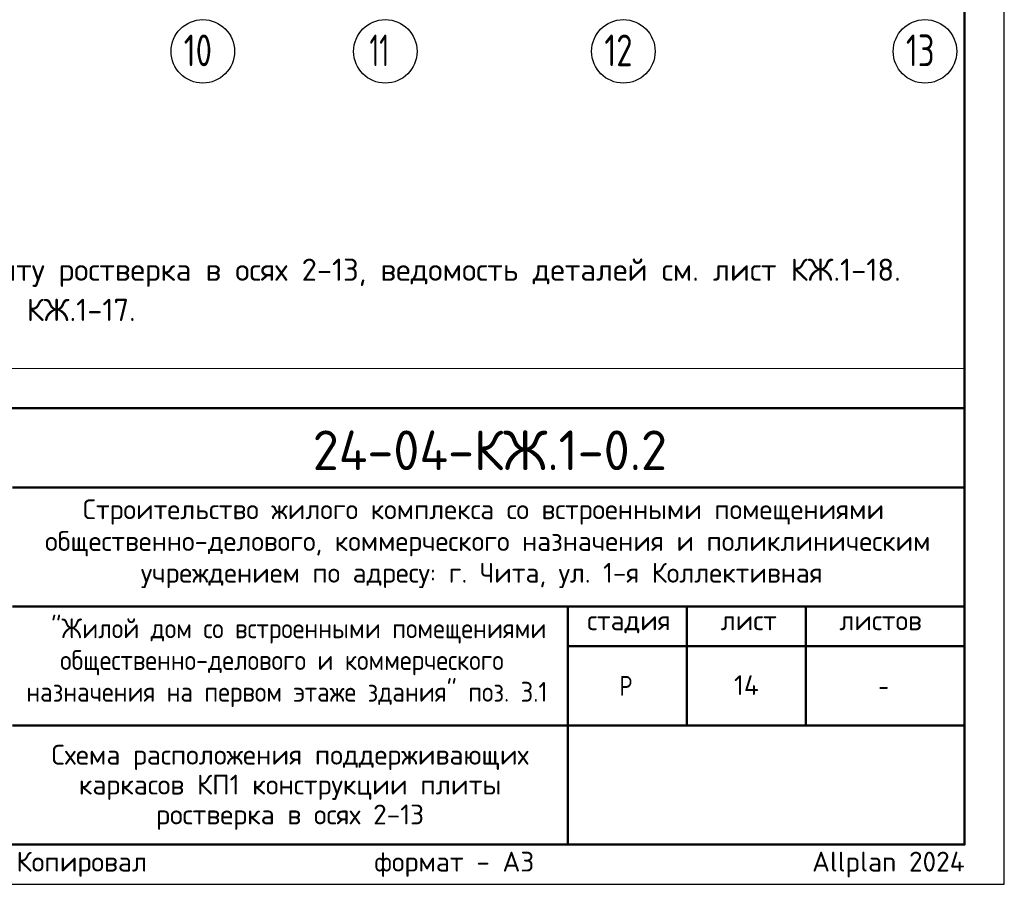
# Model space of a CAD drawing. Header units: millimetres. Extents: x 0 to 42000, y 0 to 29700.
# Tile 7 of 11: x 29593 to 42000, y 0 to 10896. Entities that reach past the tile are written whole.
import ezdxf

# ---------------------------------------------------------------- set-up
doc = ezdxf.new("R2010")
doc.units = ezdxf.units.MM
doc.linetypes.add('______5', pattern=[1100, 800, -100, 100, -100])
doc.layers.add('Standard', color=7, linetype='Continuous', lineweight=25)
doc.layers.add('Надписи', color=7, linetype='Continuous', lineweight=25)
doc.layers.add('Оси', color=7, linetype='______5', true_color=0x656565)
doc.styles.add('ISOCPEUR', font='txt')

msp = doc.modelspace()

# ---------------------------------------------------------------- linework, layer by layer
at = {"layer": 'Standard', "color": 7, "linetype": 'Continuous', "lineweight": 50, "transparency": 33554687}
for p, q in [((23000, 6000), (41500, 6000)), ((29500, 5000), (41500, 5000)), ((29500, 3500), (41500, 3500)), ((36500, 2000), (36500, 3500)), ((38000, 2000), (38000, 3500)), ((39500, 2000), (39500, 3500)), ((36500, 3000), (41500, 3000)), ((29500, 2000), (41500, 2000)), ((36500, 500), (36500, 2000)), ((36500, 500), (36500, 2000))]:
    msp.add_line(p, q, dxfattribs=at)
at = {"layer": 'Standard', "color": 7, "linetype": 'Continuous', "lineweight": 25, "transparency": 33554687}
for p, q in [((41500, 500), (41500, 6000)), ((23000, 500), (41500, 500)), ((23000, 500), (41500, 500)), ((23000, 500), (41500, 500))]:
    msp.add_line(p, q, dxfattribs=at)
msp.add_lwpolyline([(0, 0), (42000, 0), (42000, 29700), (0, 29700), (0, 0)], close=True, dxfattribs=at)
at = {"layer": 'Standard', "color": 7, "linetype": 'Continuous', "lineweight": 50, "transparency": 33554687}
msp.add_lwpolyline([(2000, 29200), (41500, 29200), (41500, 500), (2000, 500), (2000, 29200)], close=True, dxfattribs=at)
at = {"layer": 'Standard', "color": 7, "linetype": 'Continuous', "lineweight": 18, "transparency": 33554687}
msp.add_lwpolyline([(41500, 29200), (2000, 29200), (2000, 6500), (41500, 6500), (41500, 29200)], dxfattribs=at)
at = {"layer": 'Standard', "color": 7, "linetype": 'Continuous', "lineweight": 13, "transparency": 33554687}
msp.add_lwpolyline([(41500, 500), (23000, 500), (23000, 6000), (41500, 6000), (41500, 500)], dxfattribs=at)
at = {"layer": 'Standard', "color": 7, "linetype": 'Continuous', "lineweight": 25, "transparency": 33554687}
msp.add_lwpolyline([(41500, 6000), (23000, 6000), (23000, 500), (41500, 500), (41500, 6000)], dxfattribs=at)
at = {"layer": 'Оси', "color": 7, "linetype": 'Continuous', "lineweight": 25, "transparency": 33554687}
for centre in [(31900, 10496), (34200, 10496), (37200, 10496), (41000, 10496)]:
    msp.add_circle(centre, 400, dxfattribs=at)

# ---------------------------------------------------------------- texts
at = {"layer": 'Standard', "color": 7, "linetype": 'Continuous', "lineweight": 13, "transparency": 33554687, "insert": (23000, 8391), "char_height": 280, "width": 17910.9, "attachment_point": 1, "line_spacing_factor": 1.084337}
msp.add_mtext('\\A1;{\\fISOCPEUR|i0|b0;\\H279.999995;\\W1.000000;\\C7;1. Общие указания см. листы КЖ.1-1.}\\P{\\fISOCPEUR|i0|b0;\\H279.999995;\\W1.000000;\\C7;2. Спецификацию элементов на плиту ростверка в осях 2-13, ведомость деталей см. лист КЖ.1-18.}\\P{\\fISOCPEUR|i0|b0;\\H279.999995;\\W1.000000;\\C7;3. Ведомость расхода стали см. лист КЖ.1-17.}\\P{\\fISOCPEUR|i0|b0;\\H279.999995;\\W1.000000;\\C7;4. Каркас КП1 см. лист КЖ.1-15.}\\P', dxfattribs=at)
at = {"layer": 'Standard', "color": 7, "linetype": 'Continuous', "lineweight": 50, "transparency": 33554687, "insert": (33285, 5218), "char_height": 500, "width": 4936.77, "attachment_point": 7, "style": 'ISOCPEUR'}
msp.add_mtext('\\W0.96;24-04-КЖ.1-0.2', dxfattribs=at)
at = {"layer": 'Standard', "color": 7, "linetype": 'Continuous', "lineweight": 25, "transparency": 33554687, "char_height": 250, "attachment_point": 7, "style": 'ISOCPEUR'}
for s, insert, width in [('\\W0.99;Строительство жилого комплекса со встроенными помещениями', (30388, 4533), 10343.94), ('\\W0.99;общественно-делового, коммерческого назначения и поликлиническим', (29912, 4133), 11292.27), ('\\W0.99;учреждением по адресу: г. Чита, ул. 1-я Коллективная', (31119, 3733), 8881.18), ('\\W0.90;"Жилой дом со встроенными помещениями', (29989, 3033), 6132.51), ('\\W0.99;стадия    лист     листов', (36743, 3162), 4372.59), ('\\W0.90;общественно-делового и коммерческого', (30102, 2633), 5904.55), ('\\W0.90;назначения на первом этаже здания" поз. 3.1', (29676, 2233), 6756.08), ('\\W0.80;Р', (37150, 2375), 299.86), ('\\W0.78;-', (40412, 2375), 272.01)]:
    msp.add_mtext(s, dxfattribs=dict(at, insert=insert, width=width))
at = {"layer": 'Standard', "color": 7, "linetype": 'Continuous', "lineweight": 25, "transparency": 33554687, "insert": (33000, 1758), "char_height": 250, "width": 6104.38, "attachment_point": 2, "line_spacing_factor": 0.903614}
msp.add_mtext('\\A1;{\\fISOCPEUR|i0|b0;\\H250.000000;\\W1.000000;\\C7;Схема расположения поддерживающих}\\P{\\fISOCPEUR|i0|b0;\\H250.000000;\\W1.000000;\\C7;каркасов КП1 конструкции плиты }\\P{\\fISOCPEUR|i0|b0;\\H250.000000;\\W1.000000;\\C7;ростверка в осях 2-13}\\P', dxfattribs=at)
at = {"layer": 'Standard', "color": 8, "linetype": 'Continuous', "lineweight": 13, "transparency": 33554687, "insert": (41500, 248), "char_height": 250, "width": 11749.46, "attachment_point": 6, "style": 'ISOCPEUR'}
msp.add_mtext('\\A1;{\\fISOCPEUR|i0|b0;\\H250.000000;\\W1.000000;\\C8;Копировал                  формат - А3                      Allplan 2024}\\P', dxfattribs=at)
at = {"layer": 'Надписи', "color": 7, "linetype": 'Continuous', "lineweight": 13, "transparency": 33554687, "insert": (38750, 2510), "char_height": 250, "width": 420.59, "attachment_point": 5, "style": 'ISOCPEUR'}
msp.add_mtext('\\A1;{\\fISOCPEUR|i0|b0;\\H250.000000;\\W1.000000;\\C7;14}\\P', dxfattribs=at)
at = {"layer": 'Оси', "color": 7, "linetype": 'Continuous', "lineweight": 35, "transparency": 33554687, "char_height": 400, "attachment_point": 7, "style": 'ISOCPEUR'}
for s, insert, width in [('\\W0.75;10', (31660, 10309), 629.7), ('\\W0.62;11', (34000, 10309), 525), ('\\W0.75;12', (36960, 10309), 629.7), ('\\W0.75;13', (40760, 10309), 629.7)]:
    msp.add_mtext(s, dxfattribs=dict(at, insert=insert, width=width))

doc.saveas('drawing.dxf')
